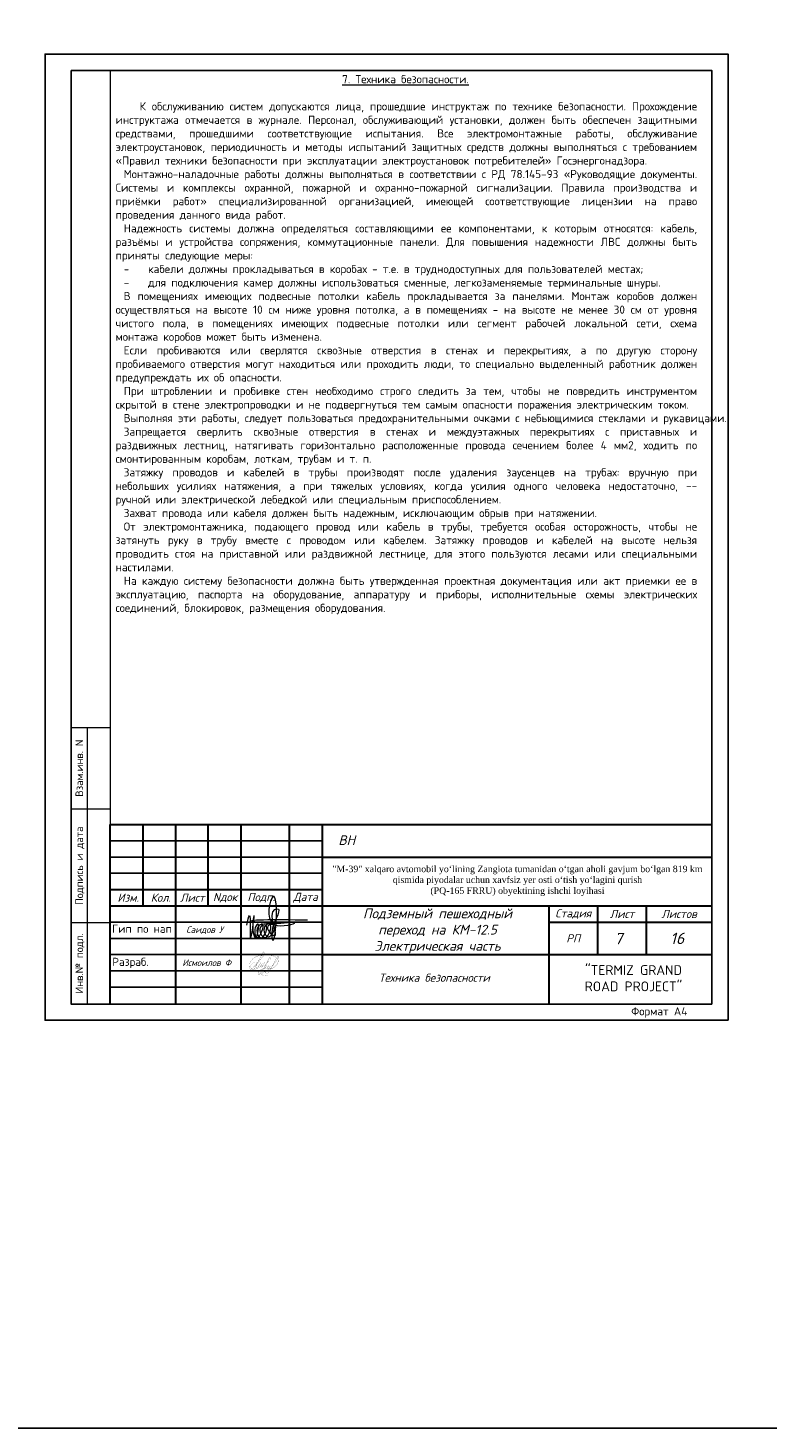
# Model space of a CAD drawing. Header units: millimetres. Extents: x 2008 to 593522, y -10016 to 93699.
# Tile 8 of 102: x 160535 to 183259, y -10016 to 33021. Entities that reach past the tile are written whole.
import ezdxf
from ezdxf.enums import TextEntityAlignment as Align

# ---------------------------------------------------------------- set-up
doc = ezdxf.new("R2010")
doc.units = ezdxf.units.MM
for name, color, linetype in [('pdf', 253, 'Continuous'), ('ВИДЕО', 7, 'Continuous'), ('Газопровод проект', 7, 'Continuous'), ('Спецификации и таблицы', 7, 'Continuous'), ('СС', 250, 'Continuous')]:
    doc.layers.add(name, color=color, linetype=linetype)
doc.layers.add('Text', color=7, linetype='Continuous', lineweight=25)
doc.layers.add('ВН', color=250, linetype='Continuous', lineweight=50)
doc.styles.add('ISO_1.0', font='isocpeur.ttf')
doc.styles.add('isocpeur', font='isocpeui.ttf')
doc.styles.add('ISOCRUP 700', font='isocpeui.ttf')
doc.styles.add('KAKTUS', font='isocpeur.ttf', dxfattribs={"height": 250})
doc.styles.add('MtXpl_ISOCPEUR', font='isocpeur.ttf')
doc.styles.get("Standard").update_dxf_attribs({"font": 'arial.ttf'})
doc.styles.add('ViTEXT', font='isocpeur.ttf')
doc.styles.add('ГОСТ 250', font='isocpeui.ttf', dxfattribs={"height": 300})

# ---------------------------------------------------------------- blocks, each defined once
blk = doc.blocks.new('подпис')
at = {"color": 5, "lineweight": 5}
blk.add_spline([(31479.7, 2343.7), (31482.5, 2353.6), (31483.5, 2330.4), (31487.2, 2353.5), (31487.2, 2332.9), (31488.1, 2331.3), (31490.9, 2345), (31489.2, 2343.1), (31490.4, 2331.2), (31495.6, 2344.6), (31491, 2341.8), (31494.6, 2331), (31499, 2343.9), (31493.7, 2341.7), (31498.6, 2331.3), (31503, 2345.2), (31497.9, 2342.1), (31502.3, 2332), (31506.8, 2344.3), (31501.3, 2342.8), (31507.8, 2333.1), (31508.5, 2359.9), (31510.6, 2360.5), (31506.1, 2340.8), (31506.4, 2328.4), (31509.9, 2346.1), (31506.7, 2373.1), (31507.9, 2344.6), (31528.8, 2346.5), (31518.2, 2345.9), (31494.3, 2346.2), (31488.1, 2347.2), (31541.9, 2349.3)], degree=3, dxfattribs=at)
blk = doc.blocks.new('подпс')
at = {"color": 5, "const_width": 0.05}
blk.add_lwpolyline([(0, 0), (1.9, 3.65, -0.041873), (2.69, 5.04, -0.116653), (2.95, 5.29, -0.604899), (3.28, 5.09, -0.056543), (3.18, 4.75, -0.072994), (2.35, 3.48), (1.45, 2.35), (0.89, 1.66), (-0.55, 0.32, -0.011825), (-1.1, -0.12, -0.31388), (-1.46, -0.02, -0.182705), (-1.51, 0.4, -0.055432), (-1.14, 1.08, -0.028053), (-0.83, 1.48, -0.085563), (-0.43, 1.81, -0.055889), (-0.02, 2.02, -0.145111), (0.43, 2.06, -0.209079), (0.65, 1.85, -0.041237), (0.73, 1.52, -0.07797), (0.7, 1.32, 0.034239), (0.59, 0.56, 0.071112), (0.62, 0.25, 0.569331), (0.94, 0.2), (1.13, 0.52), (1.33, 0.84), (1.74, 1.53), (1.38, 0.85, 0.462796), (1.49, 0.54, 0.14348), (1.61, 0.55, 0.087119), (1.86, 0.78), (1.94, 0.89), (2.35, 1.57), (1.99, 0.89, 0.462796), (2.1, 0.58, 0.14348), (2.22, 0.6, 0.087119), (2.47, 0.82), (2.55, 0.93), (2.96, 1.61), (2.6, 0.93, 0.462796), (2.71, 0.62, 0.14348), (2.83, 0.64, 0.087119), (3.09, 0.87), (3.16, 0.97), (3.8, 1.82), (4.49, 2.58, 0.036143), (4.92, 3.05, 0.054012), (5.13, 3.41, 0.217088), (5.14, 3.61, 0.309071), (5, 3.7, 0.203329), (4.81, 3.61, 0.018564), (4.69, 3.48, 0.029858), (4.48, 3.2, 0.043783), (4.22, 2.73), (3.8, 1.82), (3.32, 0.9), (2.8, 0.05), (2.51, -0.37), (2.21, -0.8), (1.86, -1.3, -0.119626), (1.58, -1.59, -0.26114), (1.22, -1.51, -0.236346), (1.14, -1.12, -0.109534), (1.41, -0.67, -0.093962), (2.12, -0.15, -0.062698), (2.47, -0.01), (3.07, 0.16, 0.171882), (3.33, 0.32, 0.037507), (3.75, 0.99, -0.001655), (3.38, 0.31, 0.42906), (3.5, 0.01, 0.14348), (3.62, 0.02, 0.087119), (3.88, 0.25), (3.95, 0.35, 0.037507), (4.37, 1.03, -0.001655), (4, 0.35, 0.42906), (4.12, 0.04, 0.14348), (4.24, 0.06, 0.087119), (4.5, 0.29), (4.58, 0.39, 0.037507), (4.99, 1.07, -0.001655), (4.62, 0.39, 0.42906), (4.74, 0.08, 0.14348), (4.87, 0.09, 0.050748), (5.13, 0.31, 0.03225), (5.46, 0.78), (5.46, 0.78), (6.56, 2.21), (6.91, 2.69, 0.002511), (7.2, 3.08, 0.07253), (7.51, 3.62, 0.078361), (7.52, 3.76, 0.371118), (7.41, 3.88, 0.183193), (7.21, 3.81, 0.02936), (7.07, 3.67, 0.063684), (6.85, 3.38, 0.015486), (6.59, 2.92), (5.46, 0.78), (5.18, 0.24), (4.88, -0.18), (4.6, -0.62, 0.00834), (4.24, -1.12, -0.055888), (3.95, -1.4, -0.283957), (3.59, -1.32, -0.12577), (3.52, -0.93, -0.182417), (3.79, -0.5, -0.083536), (4.23, -0.22, -0.013062), (4.89, 0.04), (5.46, 0.23), (5.74, 0.33, 0.116004), (7.08, 1.56, 0.428715), (6.63, 3.64, 0.12721), (4.71, 4.23, 0.041028), (1.72, 4.11, 0.144633), (-0.31, 3.23, 0.091884), (-1.22, 2.14, 0.133661), (-1.45, 1.21, 0.309429), (-0.55, -0.04, 0.080388), (1.42, -0.42, 0.056896), (2.95, -0.29, -0.961806), (3.09, -0.87, 0.165029), (2.35, -1.39, 0.375592), (2.38, -1.79, 0.325472), (3.47, -1.95, -0.206053), (4.22, -1.89)], format="xyb", dxfattribs=at)
blk = doc.blocks.new('УГЛАВОЙ ШТАМП')
at = {"layer": 'ВИДЕО', "lineweight": 30, "ltscale": 0.3}
for p, q in [((-852427, 453631), (-852427, 459150)), ((-852427, 459150), (-833927, 459150)), ((-852427, 453631), (-852427, 459150)), ((-852427, 459150), (-833927, 459150)), ((-851427, 459150), (-851427, 456650)), ((-851427, 459150), (-851427, 456650)), ((-850409, 453631), (-850409, 459150)), ((-850409, 453631), (-850409, 459150)), ((-849427, 459150), (-849427, 456650)), ((-849427, 459150), (-849427, 456650)), ((-848409, 459150), (-848409, 453631)), ((-848409, 459150), (-848409, 453631)), ((-846909, 453631), (-846909, 459150)), ((-846909, 453631), (-846909, 459150)), ((-845909, 459150), (-845909, 453631)), ((-845909, 459150), (-845909, 453631)), ((-845909, 458150), (-833927, 458150)), ((-845909, 458150), (-833927, 458150)), ((-852427, 457150), (-845909, 457150)), ((-852427, 457150), (-845909, 457150)), ((-852427, 456650), (-833927, 456650)), ((-852427, 456650), (-833927, 456650)), ((-838938, 456650), (-838938, 453631)), ((-838938, 456650), (-838938, 453631)), ((-837438, 456650), (-837438, 455150)), ((-837438, 456650), (-837438, 455150)), ((-835938, 455150), (-835938, 456650)), ((-835938, 455150), (-835938, 456650)), ((-838938, 456150), (-833927, 456150)), ((-838938, 456150), (-833927, 456150)), ((-845909, 455150), (-833927, 455150)), ((-845909, 455150), (-833927, 455150))]:
    blk.add_line(p, q, dxfattribs=at)
at = {"layer": 'ВИДЕО', "color": 250, "lineweight": 25, "ltscale": 0.3}
for p, q in [((-852427, 458650), (-845909, 458650)), ((-852427, 458650), (-845909, 458650)), ((-852427, 458150), (-845909, 458150)), ((-852427, 458150), (-845909, 458150)), ((-852427, 457650), (-845909, 457650)), ((-852427, 457650), (-845909, 457650)), ((-852427, 454150), (-845909, 454150)), ((-852427, 454150), (-845909, 454150))]:
    blk.add_line(p, q, dxfattribs=at)
at = {"layer": 'ВИДЕО', "color": 7}
for p, q in [((-852427, 456150), (-845909, 456150)), ((-852427, 456150), (-845909, 456150)), ((-852427, 455650), (-845909, 455650)), ((-852427, 455650), (-845909, 455650)), ((-852427, 455150), (-845909, 455150)), ((-852427, 455150), (-845909, 455150)), ((-852427, 454650), (-845909, 454650)), ((-852427, 454650), (-845909, 454650))]:
    blk.add_line(p, q, dxfattribs=at)
at = {"color": 0, "lineweight": 5, "xscale": 30, "yscale": 30, "zscale": 30}
blk.add_blockref('подпис', (-1792618, 385740), dxfattribs=at)
at = {"color": 5, "xscale": 100, "yscale": 100, "zscale": 100}
blk.add_blockref('подпс', (-847995, 454707), dxfattribs=at)
at = {"color": 250, "insert": (-845153, 458668), "char_height": 300, "width": 1500, "attachment_point": 5, "style": 'KAKTUS'}
blk.add_mtext('{\\fISOCPEUR|b0|i1|c204|p34;\\C0;ВН}', dxfattribs=at)
at = {"color": 7, "insert": (-839903, 457418), "char_height": 200, "width": 11662.65, "attachment_point": 5, "style": 'KAKTUS'}
blk.add_mtext('\\pxqc;{\\fTimes New Roman|b0|i0|c204|p18;\\C0;"M-39" xalqaro avtomobil yo‘lining Zangiota tumanidan o‘tgan aholi gavjum bo‘lgan 819 km qismida piyodalar uchun xavfsiz yer osti o‘tish yo‘lagini qurish \\P(PQ-165 FRRU) obyektining ishchi loyihasi}', dxfattribs=at)
at = {"lineweight": 5, "insert": (-842361, 456567), "char_height": 300, "width": 5259.89, "attachment_point": 2, "style": 'isocpeur'}
blk.add_mtext('\\pxqc;Подземный пешеходный переход на КМ-12.5 Электрическая часть', dxfattribs=at)
at = {"linetype": 'Continuous', "lineweight": 9, "char_height": 200, "width": 2678.92, "attachment_point": 5}
for s, insert in [('{\\fISOCPEUR|b0|i1|c204|p34;Саидов У}', (-849522, 455900)), ('{\\fISOCPEUR|b0|i1|c204|p34; Исмоилов Ф}', (-849522, 454900))]:
    blk.add_mtext(s, dxfattribs=dict(at, insert=insert))
at = {"layer": 'Text', "color": 7, "lineweight": 25, "insert": (-838255, 454424), "char_height": 300, "width": 3837.88, "attachment_point": 4, "style": 'ISO_1.0'}
blk.add_mtext('\\pxqc;{\\C256;"TERMIZ GRAND ROAD PROJECT"}', dxfattribs=at)
at = {"layer": 'ВИДЕО', "color": 7, "char_height": 250, "width": 12129.34, "attachment_point": 5, "style": 'ГОСТ 250'}
for s, insert in [('\\pi170;Дата', (-846504, 456900)), ('\\pi170;Дата', (-846504, 456900)), ('\\pi206.89;Лист', (-850004, 456900)), ('\\pi206.89;Лист', (-850004, 456900)), ('\\pi222.5;Nдок', (-849004, 456900)), ('\\pi222.5;Nдок', (-849004, 456900)), ('\\pi260;Изм.', (-852004, 456900)), ('\\pi260;Изм.', (-852004, 456900)), ('\\pi265;Кол.', (-851004, 456900)), ('\\pi265;Кол.', (-851004, 456900)), ('\\pi440;Подп.', (-848004, 456900))]:
    blk.add_mtext(s, dxfattribs=dict(at, insert=insert))
at = {"layer": 'ВИДЕО', "lineweight": 30, "ltscale": 0.3, "width": 12000, "attachment_point": 5, "style": 'ГОСТ 250'}
for s, insert, char_height in [('Стадия', (-838188, 456400), 250), ('Стадия', (-838188, 456400), 250), ('Лист', (-836688, 456400), 250), ('Лист', (-836688, 456400), 250), ('Листов', (-834933, 456400), 250), ('Листов', (-834933, 456400), 250), ('РП', (-838188, 455650), 250), ('\\pxt25;16', (-834992, 455650), 350)]:
    blk.add_mtext(s, dxfattribs=dict(at, insert=insert, char_height=char_height))
at = {"layer": 'Газопровод проект', "lineweight": 25, "style": 'ISO_1.0'}
for s, p in [('Гип по нап', (-852369, 455819, -47755)), ('Разраб.', (-852363, 454802, -125361))]:
    blk.add_text(s, height=250, dxfattribs=at).set_placement(p)

msp = doc.modelspace()

# ---------------------------------------------------------------- linework, layer by layer
at = {"color": 1}
msp.add_lwpolyline([(505279.0736, -10016.2585), (2007.9716, -10016.2585), (2007.9716, 70378.1399), (505279.0736, 70378.1399)], close=True, dxfattribs=at)
at = {"layer": 'pdf', "color": 251, "true_color": 0x636466}
msp.add_lwpolyline([(182062.1494, 2516.9116), (161062.1494, 2516.9116), (161062.1494, 32216.9116), (182062.1494, 32216.9116)], close=True, dxfattribs=at)
at = {"layer": 'pdf', "color": 252, "linetype": 'Continuous', "ltscale": 15, "true_color": 0x939598}
msp.add_lwpolyline([(161862.1494, 31716.9132), (181562.1494, 31716.9132), (181562.1494, 3016.9132), (161862.1494, 3016.9132)], close=True, dxfattribs=at)
at = {"layer": 'ВН', "color": 250, "lineweight": 13}
msp.add_line((163062.141, 3016.9116), (163062.141, 8516.9116), dxfattribs=at)
at = {"layer": 'СС', "color": 250, "lineweight": 13}
for p, q in [((161862.1494, 3016.9116), (161862.1494, 11516.9116)), ((161862.1494, 11516.9116), (163062.1494, 11516.9116)), ((162362.1494, 3016.9116), (162362.1494, 11516.9116)), ((161862.1494, 9016.9116), (163062.1494, 9016.9116)), ((163062.1494, 5516.9116), (161862.1494, 5516.9116)), ((163062.1494, 3016.9116), (161862.1494, 3016.9116))]:
    msp.add_line(p, q, dxfattribs=at)
for points in [[(161062.1494, 2516.9116), (182062.1494, 2516.9116), (182062.1494, 32216.9116), (161062.1494, 32216.9116)], [(163062.1494, 3016.9116), (181562.1494, 3016.9116), (181562.1494, 31716.9116), (163062.1494, 31716.9116)]]:
    msp.add_lwpolyline(points, close=True, dxfattribs=at)

# ---------------------------------------------------------------- block references
for p in [(969128.6042, -450613.6609), (993435.8948, -450613.6609), (1015489.4832, -450613.6625)]:
    msp.add_blockref('УГЛАВОЙ ШТАМП', p)

# ---------------------------------------------------------------- texts
at = {"layer": 'ВН', "color": 250, "lineweight": 30, "style": 'ViTEXT'}
msp.add_text('Формат А4', height=250, dxfattribs=at).set_placement((179084.1282, 2668.6154))
at = {"layer": 'Спецификации и таблицы', "lineweight": 25, "style": 'ISOCRUP 700'}
msp.add_text('7', height=350, dxfattribs=at).set_placement((178567.3429, 4854.5504))
at = {"layer": 'СС', "color": 250, "lineweight": 13, "style": 'MtXpl_ISOCPEUR'}
for s, p in [('Взам.инв. N', (162112.1494, 10266.9116)), ('Подпись и дата', (162112.1494, 7266.9116)), ('Инв.№ подл.', (162112.1494, 4266.9116))]:
    msp.add_text(s, height=235, rotation=90, dxfattribs=at).set_placement(p, align=Align.MIDDLE_CENTER)
at = {"layer": 'СС', "color": 250, "lineweight": 13, "char_height": 250, "style": 'ViTEXT'}
for s, insert, width, attachment_point in [('\\pxb0.25,qc;{\\fISOCPEUR|b1|i0|c204|p34;\\L\\C256;7. Техника безопасности.\\fISOCPEUR|b0|i0|c204|p34;\\P\\P\\pi2.95417,qj;\\lК обслуживанию систем допускаются лица, прошедшие инструктаж по технике безопасности. Прохождение инструктажа отмечается в журнале. Персонал, обслуживающий установки, должен быть обеспечен защитными средствами, прошедшими соответствующие испытания. Все электромонтажные работы, обслуживание электроустановок, периодичность и методы испытаний защитных средств должны выполняться с требованием «Правил техники безопасности при эксплуатации электроустановок потребителей» Госэнергонадзора.\\P\\pi1;Монтажно-наладочные работы должны выполняться в соответствии с РД 78.145-93 «Руководящие документы. Системы и комплексы охранной, пожарной и охранно-пожарной сигнализации. Правила производства и приёмки работ» специализированной организацией, имеющей соответствующие лицензии на право проведения данного вида работ.\\PНадежность системы должна определяться составляющими ее компонентами, к которым относятся: кабель, разъёмы и устройства сопряжения, коммутационные панели. Для повышения надежности ЛВС должны быть приняты следующие меры:\\P-^Iкабели должны прокладываться в коробах - т.е. в труднодоступных для пользователей местах;\\P-^Iдля подключения камер должны использоваться сменные, легкозаменяемые терминальные шнуры.\\PВ помещениях имеющих подвесные потолки кабель прокладывается за панелями. Монтаж коробов должен осуществляться на высоте 10 см ниже уровня потолка, а в помещениях - на высоте не менее 30 см от уровня чистого пола, в помещениях имеющих подвесные потолки или сегмент рабочей локальной сети, схема монтажа коробов может быть изменена.\\PЕсли пробиваются или сверлятся сквозные отверстия в стенах и перекрытиях, а по другую сторону пробиваемого отверстия могут находиться или проходить люди, то специально выделенный работник должен предупреждать их об опасности.\\PПри штроблении и пробивке стен необходимо строго следить за тем, чтобы не повредить инструментом скрытой в стене электропроводки и не подвергнуться тем самым опасности поражения электрическим током.\\PВыполняя эти работы, следует пользоваться предохранительными очками с небьющимися стеклами и рукавицами.\\PЗапрещается сверлить сквозные отверстия в стенах и междуэтажных перекрытиях с приставных и раздвижных лестниц, натягивать горизонтально расположенные провода сечением более 4 мм2, ходить по смонтированным коробам, лоткам, трубам и т. п.\\PЗатяжку проводов и кабелей в трубы производят после удаления заусенцев на трубах: вручную при небольших усилиях натяжения, а при тяжелых условиях, когда усилия одного человека недостаточно, -- ручной или электрической лебедкой или специальным приспособлением.\\PЗахват провода или кабеля должен быть надежным, исключающим обрыв при натяжении.\\PОт электромонтажника, подающего провод или кабель в трубы, требуется особая осторожность, чтобы не затянуть руку в трубу вместе с проводом или кабелем. Затяжку проводов и кабелей на высоте нельзя проводить стоя на приставной или раздвижной лестнице, для этого пользуются лесами или специальными настилами.\\PНа каждую систему безопасности должна быть утвержденная проектная документация или акт приемки ее в эксплуатацию, паспорта на оборудование, аппаратуру и приборы, исполнительные схемы электрических соединений, блокировок, размещения оборудования.}', (163228.7251, 31572.4226), 17828.08927, 1), ('{\\fISOCPEUR|b0|i1|c204|p34;\\C256;Техника безопасности}', (173030.2392, 3826.5046), 7090.161332, 5)]:
    msp.add_mtext(s, dxfattribs=dict(at, insert=insert, width=width, attachment_point=attachment_point))

doc.saveas('drawing.dxf')
